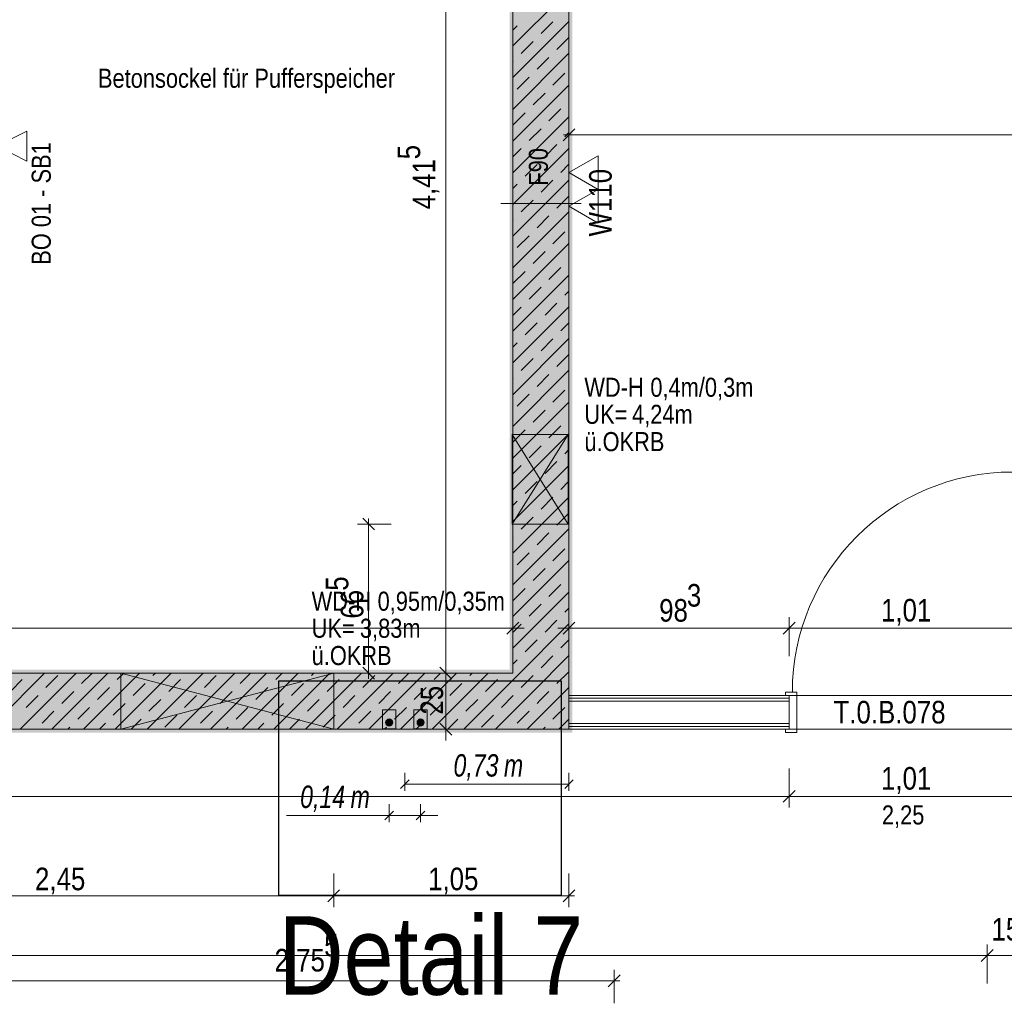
# Model space of a CAD drawing. Extents: x -720 to 300, y 62 to 1162.
# Tile 123 of 256: x -147 to -59, y 878 to 966. Entities that reach past the tile are written whole.
import ezdxf
from ezdxf.lldxf.tags import DXFTag

# ---------------------------------------------------------------- set-up
doc = ezdxf.new("R2010")
doc.units = 0
doc.layers.get('0').update_dxf_attribs({"lineweight": 13})
for name, color, linetype, lineweight, true_color in [('--Bem innen', 9, 'Continuous', 13, 0x808080), ('00 -Bauelemente -Dämmung innen', 7, 'Continuous', 9, 0xff7fe6), ('00 -Bauelemente -Gipskarton', 7, 'Continuous', 9, 0xff7fe6), ('30 -34 Innenwände- 1 tragend', 7, 'Continuous', 13, 0xdd0806), ('30 -34 Innenwände- 11 Durchbruch', 4, 'Continuous', 9, 0x00ffff), ('30 -34 Innenwände- 2 nichttragend', 7, 'Continuous', 18, 0xff7fe6), ('30 -34 Innenwände- 4 Türen_Fenster', 7, 'Continuous', 15, 0x9955ff), ('70 -72 Beschriftung- 1 Beschriftung allgemein', 7, 'Continuous', 9, 0xff6633), ('70 -72 Beschriftung- 2 Beschriftung Bauteile', 7, 'Continuous', 9, 0x9999ff), ('70 -76 Bemaßung- 2 Allgemein', 9, 'Continuous', 5, 0x808080), ('E_Aussparung Bemaßung', 5, 'Continuous', 9, 0x0000ff), ('E_Leerrohr 32', 7, 'Continuous', 9, 0x00b300), ('E_Leerrohr Umrandung', 7, 'Continuous', 13, 0xffffff), ('E_Leerrohr_Detailnummer', 1, 'Continuous', 25, 0xff0000), ('E_Leerrohrdose 32', 7, 'Continuous', 9, 0x99ff99), ('iwb_Schraffur_F90_feuerbestaendig', 1, 'Continuous', 13, 0xff0000), ('iwb_Sichtbeton', 2, 'Continuous', 50, 0xffff00), ('iwb_Sichtbeton-Shading', 2, 'Continuous', 50, 0xffff00)]:
    doc.layers.add(name, color=color, linetype=linetype, lineweight=lineweight, true_color=true_color)
doc.layers.add('70 -75 Raumstempel- 3 Wandstempel', color=7, linetype='Continuous', lineweight=50)
doc.layers.add('Keine', color=7, linetype='Continuous', lineweight=9)
doc.styles.get("Standard").update_dxf_attribs({"font": 'ARIALN.TTF'})
tags = doc.linetypes.add('fein_strichliert-A06G93UC8I', pattern=[4, 1, -2, 1]).pattern_tags.tags
tags[8:9] = [DXFTag(74, 4), DXFTag(75, 0), DXFTag(340, '0'), DXFTag(46, 0.0), DXFTag(50, 0.0), DXFTag(44, 0.0), DXFTag(45, 0.0)]
tags[6:7] = [DXFTag(74, 4), DXFTag(75, 0), DXFTag(340, '0'), DXFTag(46, 0.0), DXFTag(50, 0.0), DXFTag(44, 0.0), DXFTag(45, 0.0)]
tags[4:5] = [DXFTag(74, 4), DXFTag(75, 0), DXFTag(340, '0'), DXFTag(46, 0.0), DXFTag(50, 0.0), DXFTag(44, 0.0), DXFTag(45, 0.0)]

# ---------------------------------------------------------------- blocks, each defined once
blk = doc.blocks.new('Shading-A06G93SP8I', base_point=(-566.802, 777.112))
at = {"layer": 'iwb_Sichtbeton-Shading', "color": 51, "true_color": 0xffff7f}
for points in [[(-103.085, 995.912), (-102.485, 995.912), (-103.085, 907.612), (-102.485, 907.612)], [(-97.485, 902.312), (-98.085, 902.912), (-97.485, 995.912), (-98.085, 995.912)], [(-273.552, 907.312), (-273.552, 907.912), (-102.785, 907.312), (-102.785, 907.912)], [(-273.392, 902.312), (-273.392, 902.912), (-97.485, 902.312), (-98.085, 902.912)]]:
    blk.add_solid(points, dxfattribs=at)
blk = doc.blocks.new('Referenz-A06G93UD8I')
at = {"layer": '00 -Bauelemente -Dämmung innen', "color": 0, "linetype": 'Continuous', "lineweight": -2, "ltscale": 0.13}
for p, q in [((-78.12, 905.112), (-97.786, 905.112)), ((-78.12, 903.112), (-97.786, 903.112))]:
    blk.add_line(p, q, dxfattribs=at)
at = {"layer": '00 -Bauelemente -Gipskarton', "color": 0, "linetype": 'Continuous', "lineweight": -2, "ltscale": 0.13}
for p, q in [((-78.12, 905.612), (-97.786, 905.612)), ((-78.12, 905.362), (-97.786, 905.362)), ((-78.12, 905.112), (-97.786, 905.112)), ((-78.12, 903.112), (-97.786, 903.112)), ((-78.12, 902.862), (-97.786, 902.862)), ((-78.12, 902.612), (-97.786, 902.612))]:
    blk.add_line(p, q, dxfattribs=at)
at = {"layer": '30 -34 Innenwände- 1 tragend', "color": 0, "lineweight": -2}
for p, q in [((-102.786, 1002.412), (-102.786, 907.612)), ((-97.786, 1002.412), (-97.786, 902.612)), ((-102.786, 963.564), (-97.786, 968.564)), ((-102.786, 963.564), (-97.786, 968.564)), ((-102.786, 960.736), (-97.786, 965.736)), ((-102.786, 960.736), (-97.786, 965.736)), ((-102.786, 964.978), (-102.399, 965.366)), ((-102.786, 964.978), (-102.399, 965.366)), ((-100.278, 964.659), (-99.217, 965.719)), ((-100.278, 964.659), (-99.217, 965.719)), ((-98.863, 963.245), (-97.803, 964.305)), ((-98.863, 963.245), (-97.803, 964.305)), ((-102.045, 962.891), (-100.985, 963.952)), ((-102.045, 962.891), (-100.985, 963.952)), ((-102.786, 957.907), (-97.786, 962.907)), ((-102.786, 957.907), (-97.786, 962.907)), ((-100.631, 961.477), (-99.57, 962.537)), ((-100.631, 961.477), (-99.57, 962.537)), ((-102.786, 962.15), (-102.752, 962.184)), ((-102.786, 962.15), (-102.752, 962.184)), ((-102.399, 959.709), (-101.338, 960.77)), ((-102.399, 959.709), (-101.338, 960.77)), ((-99.217, 960.063), (-98.156, 961.123)), ((-99.217, 960.063), (-98.156, 961.123)), ((-102.786, 955.079), (-97.786, 960.079)), ((-102.786, 955.079), (-97.786, 960.079)), ((-100.985, 958.295), (-99.924, 959.355)), ((-100.985, 958.295), (-99.924, 959.355)), ((-97.803, 958.648), (-97.786, 958.665)), ((-97.803, 958.648), (-97.786, 958.665)), ((-102.786, 952.251), (-97.786, 957.251)), ((-102.786, 952.251), (-97.786, 957.251)), ((-102.752, 956.527), (-101.692, 957.588)), ((-102.752, 956.527), (-101.692, 957.588)), ((-99.57, 956.881), (-98.51, 957.941)), ((-99.57, 956.881), (-98.51, 957.941)), ((-101.338, 955.113), (-100.278, 956.173)), ((-101.338, 955.113), (-100.278, 956.173)), ((-98.156, 955.466), (-97.786, 955.836)), ((-98.156, 955.466), (-97.786, 955.836)), ((-99.924, 953.699), (-98.863, 954.759)), ((-99.924, 953.699), (-98.863, 954.759)), ((-102.786, 949.422), (-97.786, 954.422)), ((-102.786, 949.422), (-97.786, 954.422)), ((-102.786, 953.665), (-102.045, 954.406)), ((-102.786, 953.665), (-102.045, 954.406)), ((-101.692, 951.931), (-100.631, 952.991)), ((-101.692, 951.931), (-100.631, 952.991)), ((-98.51, 952.284), (-97.786, 953.008)), ((-98.51, 952.284), (-97.786, 953.008)), ((-102.786, 946.594), (-97.786, 951.594)), ((-102.786, 946.594), (-97.786, 951.594)), ((-102.786, 950.836), (-102.399, 951.224)), ((-102.786, 950.836), (-102.399, 951.224)), ((-100.278, 950.517), (-99.217, 951.577)), ((-100.278, 950.517), (-99.217, 951.577)), ((-102.045, 948.749), (-100.985, 949.809)), ((-102.045, 948.749), (-100.985, 949.809)), ((-98.863, 949.102), (-97.803, 950.163)), ((-98.863, 949.102), (-97.803, 950.163)), ((-102.786, 943.765), (-97.786, 948.765)), ((-102.786, 943.765), (-97.786, 948.765)), ((-102.786, 948.008), (-102.752, 948.042)), ((-102.786, 948.008), (-102.752, 948.042)), ((-100.631, 947.335), (-99.57, 948.395)), ((-100.631, 947.335), (-99.57, 948.395)), ((-99.217, 945.92), (-98.156, 946.981)), ((-99.217, 945.92), (-98.156, 946.981)), ((-102.786, 940.937), (-97.786, 945.937)), ((-102.786, 940.937), (-97.786, 945.937)), ((-102.399, 945.567), (-101.338, 946.628)), ((-102.399, 945.567), (-101.338, 946.628)), ((-100.985, 944.153), (-99.924, 945.213)), ((-100.985, 944.153), (-99.924, 945.213)), ((-97.803, 944.506), (-97.786, 944.523)), ((-97.803, 944.506), (-97.786, 944.523)), ((-102.752, 942.385), (-101.692, 943.446)), ((-102.752, 942.385), (-101.692, 943.446)), ((-99.57, 942.738), (-98.51, 943.799)), ((-99.57, 942.738), (-98.51, 943.799)), ((-102.786, 938.108), (-97.786, 943.108)), ((-102.786, 938.108), (-97.786, 943.108)), ((-101.338, 940.971), (-100.278, 942.031)), ((-101.338, 940.971), (-100.278, 942.031)), ((-98.156, 941.324), (-97.786, 941.694)), ((-98.156, 941.324), (-97.786, 941.694)), ((-99.924, 939.556), (-98.863, 940.617)), ((-99.924, 939.556), (-98.863, 940.617)), ((-102.786, 935.28), (-97.786, 940.28)), ((-102.786, 935.28), (-97.786, 940.28)), ((-102.786, 939.523), (-102.045, 940.264)), ((-102.786, 939.523), (-102.045, 940.264)), ((-101.692, 937.789), (-100.631, 938.849)), ((-101.692, 937.789), (-100.631, 938.849)), ((-98.51, 938.142), (-97.786, 938.866)), ((-98.51, 938.142), (-97.786, 938.866)), ((-102.786, 932.452), (-97.786, 937.452)), ((-102.786, 932.452), (-97.786, 937.452)), ((-102.786, 936.694), (-102.399, 937.082)), ((-102.786, 936.694), (-102.399, 937.082)), ((-100.278, 936.374), (-99.217, 937.435)), ((-100.278, 936.374), (-99.217, 937.435)), ((-102.045, 934.607), (-100.985, 935.667)), ((-102.045, 934.607), (-100.985, 935.667)), ((-98.863, 934.96), (-97.803, 936.021)), ((-98.863, 934.96), (-97.803, 936.021)), ((-102.786, 929.623), (-97.786, 934.623)), ((-102.786, 929.623), (-97.786, 934.623)), ((-102.786, 933.866), (-102.752, 933.9)), ((-102.786, 933.866), (-102.752, 933.9)), ((-100.631, 933.192), (-99.57, 934.253)), ((-100.631, 933.192), (-99.57, 934.253)), ((-99.217, 931.778), (-98.156, 932.839)), ((-99.217, 931.778), (-98.156, 932.839)), ((-102.786, 926.795), (-97.786, 931.795)), ((-102.786, 926.795), (-97.786, 931.795)), ((-102.399, 931.425), (-101.338, 932.485)), ((-102.399, 931.425), (-101.338, 932.485)), ((-100.985, 930.011), (-99.924, 931.071)), ((-100.985, 930.011), (-99.924, 931.071)), ((-97.803, 930.364), (-97.786, 930.38)), ((-97.803, 930.364), (-97.786, 930.38)), ((-102.752, 928.243), (-101.692, 929.303)), ((-102.752, 928.243), (-101.692, 929.303)), ((-99.57, 928.596), (-98.51, 929.657)), ((-99.57, 928.596), (-98.51, 929.657)), ((-102.786, 923.966), (-97.786, 928.966)), ((-102.786, 923.966), (-97.786, 928.966)), ((-101.338, 926.829), (-100.278, 927.889)), ((-101.338, 926.829), (-100.278, 927.889)), ((-98.156, 927.182), (-97.786, 927.552)), ((-98.156, 927.182), (-97.786, 927.552)), ((-99.924, 925.414), (-98.863, 926.475)), ((-99.924, 925.414), (-98.863, 926.475)), ((-102.786, 921.138), (-97.786, 926.138)), ((-102.786, 921.138), (-97.786, 926.138)), ((-102.786, 925.38), (-102.045, 926.121)), ((-102.786, 925.38), (-102.045, 926.121)), ((-98.51, 924), (-97.786, 924.724)), ((-98.51, 924), (-97.786, 924.724)), ((-101.692, 923.647), (-100.631, 924.707)), ((-101.692, 923.647), (-100.631, 924.707)), ((-102.786, 918.309), (-97.786, 923.309)), ((-102.786, 918.309), (-97.786, 923.309)), ((-100.278, 922.232), (-99.217, 923.293)), ((-100.278, 922.232), (-99.217, 923.293)), ((-102.786, 922.552), (-102.399, 922.939)), ((-102.786, 922.552), (-102.399, 922.939)), ((-102.045, 920.465), (-100.985, 921.525)), ((-102.045, 920.465), (-100.985, 921.525)), ((-98.863, 920.818), (-97.803, 921.879)), ((-98.863, 920.818), (-97.803, 921.879)), ((-102.786, 915.481), (-97.786, 920.481)), ((-102.786, 915.481), (-97.786, 920.481)), ((-102.786, 919.724), (-102.752, 919.757)), ((-102.786, 919.724), (-102.752, 919.757)), ((-100.631, 919.05), (-99.57, 920.111)), ((-100.631, 919.05), (-99.57, 920.111)), ((-99.217, 917.636), (-98.156, 918.697)), ((-99.217, 917.636), (-98.156, 918.697)), ((-102.399, 917.283), (-101.338, 918.343)), ((-102.399, 917.283), (-101.338, 918.343)), ((-102.786, 912.653), (-97.786, 917.653)), ((-102.786, 912.653), (-97.786, 917.653)), ((-100.985, 915.868), (-99.924, 916.929)), ((-100.985, 915.868), (-99.924, 916.929)), ((-97.803, 916.222), (-97.786, 916.238)), ((-97.803, 916.222), (-97.786, 916.238)), ((-102.752, 914.101), (-101.692, 915.161)), ((-102.752, 914.101), (-101.692, 915.161)), ((-99.57, 914.454), (-98.51, 915.515)), ((-99.57, 914.454), (-98.51, 915.515)), ((-102.786, 909.824), (-97.786, 914.824)), ((-102.786, 909.824), (-97.786, 914.824)), ((-101.338, 912.686), (-100.278, 913.747)), ((-101.338, 912.686), (-100.278, 913.747)), ((-98.156, 913.04), (-97.786, 913.41)), ((-98.156, 913.04), (-97.786, 913.41)), ((-102.786, 911.238), (-102.045, 911.979)), ((-102.786, 911.238), (-102.045, 911.979)), ((-102.478, 907.304), (-97.786, 911.996)), ((-102.478, 907.304), (-97.786, 911.996)), ((-99.924, 911.272), (-98.863, 912.333)), ((-99.924, 911.272), (-98.863, 912.333)), ((-101.692, 909.504), (-100.631, 910.565)), ((-101.692, 909.504), (-100.631, 910.565)), ((-98.51, 909.858), (-97.786, 910.581)), ((-98.51, 909.858), (-97.786, 910.581)), ((-101.064, 905.89), (-97.786, 909.167)), ((-101.064, 905.89), (-97.786, 909.167)), ((-100.278, 908.09), (-99.217, 909.151)), ((-100.278, 908.09), (-99.217, 909.151)), ((-102.786, 908.41), (-102.399, 908.797)), ((-102.786, 908.41), (-102.399, 908.797)), ((-102.786, 907.612), (-273.553, 907.612)), ((-149.596, 902.612), (-144.596, 907.612)), ((-149.596, 902.612), (-144.596, 907.612)), ((-146.768, 902.612), (-141.768, 907.612)), ((-146.768, 902.612), (-141.768, 907.612)), ((-144.472, 906.322), (-143.411, 907.383)), ((-144.472, 906.322), (-143.411, 907.383)), ((-143.939, 902.612), (-138.939, 907.612)), ((-143.939, 902.612), (-138.939, 907.612)), ((-141.29, 906.676), (-140.354, 907.612)), ((-141.29, 906.676), (-140.354, 907.612)), ((-141.111, 902.612), (-136.111, 907.612)), ((-141.111, 902.612), (-136.111, 907.612)), ((-138.283, 902.612), (-133.283, 907.612)), ((-138.283, 902.612), (-133.283, 907.612)), ((-138.108, 907.03), (-137.525, 907.612)), ((-138.108, 907.03), (-137.525, 907.612)), ((-135.454, 902.612), (-130.454, 907.612)), ((-135.454, 902.612), (-130.454, 907.612)), ((-134.926, 907.383), (-134.697, 907.612)), ((-134.926, 907.383), (-134.697, 907.612)), ((-132.626, 902.612), (-127.626, 907.612)), ((-132.626, 902.612), (-127.626, 907.612)), ((-130.33, 906.322), (-129.269, 907.383)), ((-130.33, 906.322), (-129.269, 907.383)), ((-129.797, 902.612), (-124.797, 907.612)), ((-129.797, 902.612), (-124.797, 907.612)), ((-127.148, 906.676), (-126.211, 907.612)), ((-127.148, 906.676), (-126.211, 907.612)), ((-126.969, 902.612), (-121.969, 907.612)), ((-126.969, 902.612), (-121.969, 907.612)), ((-124.14, 902.612), (-119.14, 907.612)), ((-124.14, 902.612), (-119.14, 907.612)), ((-123.966, 907.03), (-123.383, 907.612)), ((-123.966, 907.03), (-123.383, 907.612)), ((-121.312, 902.612), (-116.312, 907.612)), ((-121.312, 902.612), (-116.312, 907.612)), ((-120.784, 907.383), (-120.555, 907.612)), ((-120.784, 907.383), (-120.555, 907.612)), ((-118.484, 902.612), (-113.484, 907.612)), ((-118.484, 902.612), (-113.484, 907.612)), ((-116.187, 906.322), (-115.127, 907.383)), ((-116.187, 906.322), (-115.127, 907.383)), ((-115.655, 902.612), (-110.655, 907.612)), ((-115.655, 902.612), (-110.655, 907.612)), ((-113.005, 906.676), (-112.069, 907.612)), ((-113.005, 906.676), (-112.069, 907.612)), ((-112.827, 902.612), (-107.827, 907.612)), ((-112.827, 902.612), (-107.827, 907.612)), ((-109.998, 902.612), (-104.998, 907.612)), ((-109.998, 902.612), (-104.998, 907.612)), ((-109.823, 907.03), (-109.241, 907.612)), ((-109.823, 907.03), (-109.241, 907.612)), ((-107.17, 902.612), (-102.478, 907.304)), ((-107.17, 902.612), (-102.478, 907.304)), ((-106.641, 907.383), (-106.412, 907.612)), ((-106.641, 907.383), (-106.412, 907.612)), ((-101.771, 906.597), (-100.985, 907.383)), ((-101.771, 906.597), (-100.985, 907.383)), ((-98.863, 906.676), (-97.803, 907.737)), ((-98.863, 906.676), (-97.803, 907.737)), ((-147.654, 905.969), (-146.593, 907.03)), ((-147.654, 905.969), (-146.593, 907.03)), ((-139.876, 905.262), (-138.815, 906.322)), ((-139.876, 905.262), (-138.815, 906.322)), ((-136.694, 905.615), (-135.633, 906.676)), ((-136.694, 905.615), (-135.633, 906.676)), ((-133.512, 905.969), (-132.451, 907.03)), ((-133.512, 905.969), (-132.451, 907.03)), ((-125.733, 905.262), (-124.673, 906.322)), ((-125.733, 905.262), (-124.673, 906.322)), ((-122.551, 905.615), (-121.491, 906.676)), ((-122.551, 905.615), (-121.491, 906.676)), ((-119.369, 905.969), (-118.309, 907.03)), ((-119.369, 905.969), (-118.309, 907.03)), ((-111.591, 905.262), (-110.531, 906.322)), ((-111.591, 905.262), (-110.531, 906.322)), ((-108.409, 905.615), (-107.349, 906.676)), ((-108.409, 905.615), (-107.349, 906.676)), ((-105.227, 905.969), (-104.167, 907.03)), ((-105.227, 905.969), (-104.167, 907.03)), ((-102.045, 906.322), (-101.771, 906.597)), ((-102.045, 906.322), (-101.771, 906.597)), ((-99.65, 904.475), (-97.786, 906.339)), ((-99.65, 904.475), (-97.786, 906.339)), ((-146.239, 904.555), (-145.179, 905.615)), ((-146.239, 904.555), (-145.179, 905.615)), ((-143.057, 904.908), (-141.997, 905.969)), ((-143.057, 904.908), (-141.997, 905.969)), ((-132.097, 904.555), (-131.037, 905.615)), ((-132.097, 904.555), (-131.037, 905.615)), ((-128.915, 904.908), (-127.855, 905.969)), ((-128.915, 904.908), (-127.855, 905.969)), ((-117.955, 904.555), (-116.895, 905.615)), ((-117.955, 904.555), (-116.895, 905.615)), ((-114.773, 904.908), (-113.713, 905.969)), ((-114.773, 904.908), (-113.713, 905.969)), ((-104.341, 902.612), (-101.064, 905.89)), ((-104.341, 902.612), (-101.064, 905.89)), ((-103.813, 904.555), (-102.752, 905.615)), ((-103.813, 904.555), (-102.752, 905.615)), ((-100.357, 905.183), (-99.57, 905.969)), ((-100.357, 905.183), (-99.57, 905.969)), ((-141.643, 903.494), (-140.583, 904.555)), ((-141.643, 903.494), (-140.583, 904.555)), ((-138.461, 903.848), (-137.401, 904.908)), ((-138.461, 903.848), (-137.401, 904.908)), ((-135.279, 904.201), (-134.219, 905.262)), ((-135.279, 904.201), (-134.219, 905.262)), ((-127.501, 903.494), (-126.44, 904.555)), ((-127.501, 903.494), (-126.44, 904.555)), ((-124.319, 903.848), (-123.259, 904.908)), ((-124.319, 903.848), (-123.259, 904.908)), ((-121.137, 904.201), (-120.077, 905.262)), ((-121.137, 904.201), (-120.077, 905.262)), ((-113.359, 903.494), (-112.298, 904.555)), ((-113.359, 903.494), (-112.298, 904.555)), ((-110.177, 903.848), (-109.116, 904.908)), ((-110.177, 903.848), (-109.116, 904.908)), ((-106.995, 904.201), (-105.934, 905.262)), ((-106.995, 904.201), (-105.934, 905.262)), ((-100.631, 904.908), (-100.357, 905.183)), ((-100.631, 904.908), (-100.357, 905.183)), ((-98.943, 903.768), (-98.156, 904.555)), ((-98.943, 903.768), (-98.156, 904.555)), ((-144.825, 903.14), (-143.765, 904.201)), ((-144.825, 903.14), (-143.765, 904.201)), ((-133.865, 902.787), (-132.804, 903.848)), ((-133.865, 902.787), (-132.804, 903.848)), ((-130.683, 903.14), (-129.622, 904.201)), ((-130.683, 903.14), (-129.622, 904.201)), ((-119.723, 902.787), (-118.662, 903.848)), ((-119.723, 902.787), (-118.662, 903.848)), ((-116.541, 903.14), (-115.48, 904.201)), ((-116.541, 903.14), (-115.48, 904.201)), ((-105.581, 902.787), (-104.52, 903.848)), ((-105.581, 902.787), (-104.52, 903.848)), ((-102.399, 903.14), (-101.338, 904.201)), ((-102.399, 903.14), (-101.338, 904.201)), ((-101.513, 902.612), (-99.65, 904.475)), ((-101.513, 902.612), (-99.65, 904.475)), ((-99.217, 903.494), (-98.943, 903.768)), ((-99.217, 903.494), (-98.943, 903.768)), ((-142.525, 902.612), (-142.35, 902.787)), ((-142.525, 902.612), (-142.35, 902.787)), ((-139.697, 902.612), (-139.168, 903.14)), ((-139.697, 902.612), (-139.168, 903.14)), ((-136.868, 902.612), (-135.986, 903.494)), ((-136.868, 902.612), (-135.986, 903.494)), ((-128.383, 902.612), (-128.208, 902.787)), ((-128.383, 902.612), (-128.208, 902.787)), ((-125.555, 902.612), (-125.026, 903.14)), ((-125.555, 902.612), (-125.026, 903.14)), ((-122.726, 902.612), (-121.844, 903.494)), ((-122.726, 902.612), (-121.844, 903.494)), ((-114.241, 902.612), (-114.066, 902.787)), ((-114.241, 902.612), (-114.066, 902.787)), ((-111.412, 902.612), (-110.884, 903.14)), ((-111.412, 902.612), (-110.884, 903.14)), ((-108.584, 902.612), (-107.702, 903.494)), ((-108.584, 902.612), (-107.702, 903.494)), ((-100.099, 902.612), (-99.924, 902.787)), ((-100.099, 902.612), (-99.924, 902.787)), ((-98.685, 902.612), (-98.235, 903.061)), ((-98.685, 902.612), (-98.235, 903.061)), ((-98.235, 903.061), (-97.786, 903.51)), ((-98.235, 903.061), (-97.786, 903.51)), ((-97.786, 902.612), (-273.553, 902.612))]:
    blk.add_line(p, q, dxfattribs=at)
at = {"layer": '30 -34 Innenwände- 1 tragend', "color": 0, "linetype": 'Continuous', "lineweight": -2, "ltscale": 0.13}
for p, q in [((-102.786, 1002.412), (-102.786, 907.612)), ((-97.786, 1002.412), (-97.786, 902.612)), ((-102.786, 907.612), (-273.553, 907.612)), ((-97.786, 902.612), (-273.553, 902.612))]:
    blk.add_line(p, q, dxfattribs=at)
at = {"layer": '30 -34 Innenwände- 11 Durchbruch', "color": 0, "linetype": 'Continuous', "lineweight": -2, "ltscale": 0.13}
for p, q in [((-102.853, 920.912), (-102.853, 928.912)), ((-102.853, 928.912), (-97.853, 920.912)), ((-97.853, 928.912), (-102.853, 920.912)), ((-102.853, 928.912), (-97.853, 928.912)), ((-97.853, 928.912), (-102.853, 920.912)), ((-97.853, 920.912), (-102.853, 928.912)), ((-97.853, 920.912), (-97.853, 928.912)), ((-102.853, 920.912), (-97.853, 920.912)), ((-137.786, 907.614), (-118.786, 907.614)), ((-118.786, 907.614), (-137.786, 902.614)), ((-118.786, 902.614), (-137.786, 907.614)), ((-137.786, 902.614), (-137.786, 907.614)), ((-137.786, 907.614), (-118.786, 902.614)), ((-118.786, 907.614), (-137.786, 902.614)), ((-118.786, 902.614), (-118.786, 907.614)), ((-137.786, 902.614), (-118.786, 902.614))]:
    blk.add_line(p, q, dxfattribs=at)
at = {"layer": '30 -34 Innenwände- 11 Durchbruch', "color": 0, "lineweight": -2}
for points in [[(-100.353, 924.912), (-102.853, 928.912), (-100.353, 928.912)], [(-100.353, 924.912), (-100.353, 928.912), (-97.853, 928.912)], [(-100.353, 920.912), (-102.853, 920.912), (-100.353, 924.912)], [(-100.353, 920.912), (-100.353, 924.912), (-97.853, 920.912)], [(-137.786, 902.614), (-137.786, 907.614), (-128.286, 905.114)], [(-118.786, 902.614), (-128.286, 905.114), (-118.786, 907.614)]]:
    blk.add_solid(points, dxfattribs=at)
at = {"layer": '30 -34 Innenwände- 2 nichttragend', "color": 0, "linetype": 'Continuous', "lineweight": -2, "ltscale": 0.13}
for p, q in [((-97.786, 905.612), (-97.786, 902.612)), ((-78.12, 905.612), (-97.786, 905.612)), ((-78.12, 905.612), (-78.44, 905.612)), ((-78.12, 902.612), (-97.786, 902.612)), ((-78.12, 902.612), (-78.44, 902.612))]:
    blk.add_line(p, q, dxfattribs=at)
at = {"layer": '30 -34 Innenwände- 4 Türen_Fenster', "color": 0, "linetype": 'Continuous', "lineweight": -2, "ltscale": 0.13}
for p, q in [((-78.44, 905.612), (-78.44, 905.912)), ((-78.44, 905.912), (-77.84, 905.912)), ((-78.12, 905.612), (-78.44, 905.612)), ((-78.12, 902.612), (-78.12, 905.612)), ((-77.84, 905.912), (-77.44, 905.912)), ((-77.44, 905.912), (-77.44, 902.312)), ((-78.44, 902.312), (-78.44, 902.612)), ((-78.44, 902.612), (-78.12, 902.612)), ((-77.44, 902.312), (-78.44, 902.312))]:
    blk.add_line(p, q, dxfattribs=at)
at = {"layer": '30 -34 Innenwände- 4 Türen_Fenster', "color": 0, "linetype": 'fein_strichliert-A06G93UC8I', "lineweight": -2, "ltscale": 0.13}
for p, q in [((-57.92, 905.612), (-78.12, 905.612)), ((-57.92, 902.612), (-78.12, 902.612))]:
    blk.add_line(p, q, dxfattribs=at)
blk.add_ellipse((-58.2, 905.912), major_axis=(0, 19.64), ratio=1, start_param=0, end_param=1.570796, dxfattribs=at)
at = {"layer": '70 -72 Beschriftung- 1 Beschriftung allgemein', "color": 0, "linetype": 'Continuous', "lineweight": -2, "ltscale": 0.13}
for p, q in [((-148.853, 954.634), (-146.183, 955.966)), ((-146.183, 955.966), (-146.184, 953.295)), ((-146.184, 953.295), (-148.853, 954.634))]:
    blk.add_line(p, q, dxfattribs=at)
at = {"layer": '70 -72 Beschriftung- 2 Beschriftung Bauteile', "color": 0, "lineweight": -2}
for p, q in [((-97.786, 952.262), (-95.188, 953.762)), ((-95.188, 953.762), (-95.188, 950.762)), ((-95.188, 950.762), (-97.786, 952.262)), ((-97.786, 949.262), (-95.188, 950.762)), ((-95.188, 950.762), (-95.188, 947.762)), ((-95.188, 947.762), (-97.786, 949.262))]:
    blk.add_line(p, q, dxfattribs=at)
at = {"layer": '70 -76 Bemaßung- 2 Allgemein', "color": 0, "linetype": 'Continuous', "lineweight": -2, "ltscale": 0.13}
for p, q in [((-108.786, 908.673), (-108.786, 994.852)), ((-98.317, 955.097), (-97.256, 956.158)), ((-98.286, 955.627), (-96.726, 955.627)), ((-97.786, 956.207), (-97.786, 954.627)), ((1.753, 955.627), (-96.726, 955.627)), ((-116.199, 921.443), (-115.137, 920.382)), ((-115.668, 921.412), (-115.668, 919.852)), ((-113.668, 920.912), (-116.668, 920.912)), ((-115.668, 908.673), (-115.668, 919.852)), ((-102.786, 910.612), (-102.786, 912.612)), ((-97.786, 909.112), (-97.786, 912.612)), ((-78.12, 909.112), (-78.12, 912.612)), ((-78.12, 909.112), (-78.12, 912.612)), ((-103.847, 911.612), (-272.493, 911.612)), ((-101.786, 911.612), (-103.847, 911.612)), ((-102.256, 912.143), (-103.317, 911.082)), ((-98.786, 911.612), (-96.726, 911.612)), ((-98.317, 911.082), (-97.256, 912.143)), ((-79.18, 911.612), (-96.726, 911.612)), ((-77.12, 911.612), (-79.18, 911.612)), ((-79.12, 911.612), (-77.059, 911.612)), ((-77.589, 912.143), (-78.65, 911.082)), ((-78.65, 911.082), (-77.589, 912.143)), ((-58.98, 911.612), (-77.059, 911.612)), ((-56.92, 911.612), (-58.98, 911.612)), ((-115.137, 907.082), (-116.199, 908.143)), ((-115.668, 907.112), (-115.668, 908.673)), ((-109.317, 908.143), (-108.256, 907.082)), ((-108.256, 907.082), (-109.317, 908.143)), ((-108.786, 906.612), (-108.786, 908.673)), ((-108.786, 908.612), (-108.786, 906.552)), ((-113.668, 907.612), (-116.668, 907.612)), ((-106.286, 907.612), (-109.786, 907.612)), ((-106.286, 907.612), (-109.786, 907.612)), ((-108.786, 903.673), (-108.786, 906.552)), ((-108.786, 901.612), (-108.786, 903.673)), ((-108.256, 902.082), (-109.317, 903.143)), ((-106.286, 902.612), (-109.786, 902.612)), ((-78.12, 899.112), (-78.12, 895.612)), ((-78.12, 899.112), (-78.12, 895.612)), ((-79.18, 896.612), (-272.493, 896.612)), ((-77.12, 896.612), (-79.18, 896.612)), ((-79.12, 896.612), (-77.059, 896.612)), ((-78.65, 896.082), (-77.589, 897.143)), ((-77.589, 897.143), (-78.65, 896.082)), ((-58.98, 896.612), (-77.059, 896.612)), ((-56.92, 896.612), (-58.98, 896.612)), ((-118.786, 889.737), (-118.786, 886.737)), ((-118.786, 889.737), (-118.786, 886.737)), ((-97.786, 889.737), (-97.786, 886.737)), ((-119.317, 887.206), (-118.256, 888.268)), ((-118.256, 888.268), (-119.317, 887.206)), ((-97.256, 888.268), (-98.317, 887.206)), ((-119.847, 887.737), (-166.726, 887.737)), ((-118.286, 887.737), (-119.847, 887.737)), ((-119.286, 887.737), (-117.726, 887.737)), ((-98.847, 887.737), (-117.726, 887.737)), ((-97.286, 887.737), (-98.847, 887.737)), ((-60.453, 879.912), (-60.453, 883.412)), ((-60.453, 879.912), (-60.453, 883.412)), ((-59.922, 882.943), (-60.984, 881.882)), ((-59.922, 882.943), (-60.984, 881.882)), ((-61.513, 882.412), (-262.393, 882.412)), ((-61.513, 882.412), (-62.574, 882.412)), ((-59.453, 882.412), (-61.513, 882.412)), ((-59.453, 882.412), (-61.513, 882.412)), ((-57.453, 882.412), (-60.453, 882.412)), ((-93.753, 878.153), (-93.753, 881.153)), ((-94.813, 880.153), (-147.793, 880.153)), ((-93.253, 880.153), (-94.813, 880.153)), ((-93.222, 880.684), (-94.284, 879.622))]:
    blk.add_line(p, q, dxfattribs=at)
at = {"layer": 'Keine', "color": 0, "lineweight": -2}
blk.add_line((-96.701, 949.512), (-103.871, 949.512), dxfattribs=at)
at = {"layer": '--Bem innen', "color": 0, "linetype": 'Continuous', "lineweight": -2, "ltscale": 0.13, "insert": (-69.847, 895.806), "char_height": 1.7, "attachment_point": 1}
blk.add_mtext('{\\fArial Narrow;2,25}', dxfattribs=at)
at = {"layer": '30 -34 Innenwände- 11 Durchbruch', "color": 0, "linetype": 'Continuous', "lineweight": -2, "ltscale": 0.13, "char_height": 1.7, "attachment_point": 1}
for s, insert in [('{\\fArial Narrow;WD-H}', (-96.407, 933.962)), ('{\\fArial Narrow;0,4m/0,3m}', (-90.52, 933.962)), ('{\\fArial Narrow;UK=}', (-96.407, 931.55)), ('{\\fArial Narrow;4,24m}', (-92.155, 931.55)), ('{\\fArial Narrow;ü.OKRB}', (-96.407, 929.114)), ('{\\fArial Narrow;WD-H}', (-120.756, 914.875)), ('{\\fArial Narrow;0,95m/0,35m}', (-114.869, 914.875)), ('{\\fArial Narrow;UK=}', (-120.756, 912.463)), ('{\\fArial Narrow;3,83m}', (-116.446, 912.463)), ('{\\fArial Narrow;ü.OKRB}', (-120.756, 910.028))]:
    blk.add_mtext(s, dxfattribs=dict(at, insert=insert))
at = {"layer": '70 -72 Beschriftung- 1 Beschriftung allgemein', "color": 0, "linetype": 'Continuous', "lineweight": -2, "ltscale": 0.13, "insert": (-139.832, 961.534), "char_height": 1.7, "attachment_point": 1}
blk.add_mtext('{\\fArial Narrow;Betonsockel für Pufferspeicher}', dxfattribs=at)
at = {"layer": '70 -72 Beschriftung- 1 Beschriftung allgemein', "color": 0, "linetype": 'Continuous', "lineweight": -2, "ltscale": 0.13, "insert": (-145.747, 944.041), "char_height": 1.7, "attachment_point": 1, "rotation": 90}
blk.add_mtext('{\\fArial Narrow;BO 01 - SB1}', dxfattribs=at)
at = {"layer": '70 -75 Raumstempel- 3 Wandstempel', "color": 0, "linetype": 'Continuous', "lineweight": -2, "ltscale": 0.13, "attachment_point": 1, "rotation": 90}
for s, insert, char_height in [('{\\fArial Narrow;F90}', (-101.365, 951.099), 1.7), ('{\\fArial Narrow;W110}', (-95.986, 946.57), 2.01377)]:
    blk.add_mtext(s, dxfattribs=dict(at, insert=insert, char_height=char_height))
at = {"layer": '70 -76 Bemaßung- 2 Allgemein', "color": 0, "linetype": 'Continuous', "lineweight": -2, "ltscale": 0.13, "char_height": 2.01377, "attachment_point": 1, "rotation": 90}
for s, insert in [('{\\fArial Narrow;5}', (-113.079, 953.448)), ('{\\fArial Narrow;4,41}', (-111.736, 948.982)), ('{\\fArial Narrow;5}', (-119.496, 914.958)), ('{\\fArial Narrow;66}', (-118.154, 912.473)), ('{\\fArial Narrow;25}', (-111.037, 903.91))]:
    blk.add_mtext(s, dxfattribs=dict(at, insert=insert))
at = {"layer": '70 -76 Bemaßung- 2 Allgemein', "color": 0, "linetype": 'Continuous', "lineweight": -2, "ltscale": 0.13, "char_height": 2.01377, "attachment_point": 1}
for s, insert in [('{\\fArial Narrow;3}', (-87.257, 915.558)), ('{\\fArial Narrow;98}', (-89.73, 914.216)), ('{\\fArial Narrow;1,01}', (-69.927, 914.228)), ('{\\fArial Narrow;1,01}', (-69.927, 899.228)), ('{\\fArial Narrow;2,45}', (-145.451, 890.253)), ('{\\fArial Narrow;1,05}', (-110.36, 890.253)), ('{\\fArial Narrow;15}', (-60.065, 885.763)), ('{\\fArial Narrow;5}', (-119.637, 884.346)), ('{\\fArial Narrow;2,75}', (-124.063, 883.003))]:
    blk.add_mtext(s, dxfattribs=dict(at, insert=insert))
at = {"layer": 'Keine', "color": 0, "linetype": 'Continuous', "lineweight": -2, "ltscale": 0.13, "insert": (-74.166, 905.133), "char_height": 2.01377, "attachment_point": 1}
blk.add_mtext('{\\fArial Narrow;T.0.B.078}', dxfattribs=at)
blk = doc.blocks.new('Referenz-A06G93UF8I')
at = {"layer": 'iwb_Schraffur_F90_feuerbestaendig', "linetype": 'Continuous', "ltscale": 0.13}
blk.add_hatch(color=256, dxfattribs=at).paths.add_polyline_path([(-99.085, 1003.912), (-99.085, 995.912), (-97.852, 995.912), (-97.852, 902.612), (-273.552, 902.612), (-273.552, 907.612), (-102.852, 907.612), (-102.852, 995.912), (-101.485, 995.912), (-101.485, 1003.912)])
at = {"layer": 'iwb_Sichtbeton', "linetype": 'Continuous', "ltscale": 0.5}
for points in [[(-103.085, 995.912), (-102.485, 995.912), (-103.085, 907.612), (-102.485, 907.612)], [(-97.485, 902.312), (-98.085, 902.912), (-97.485, 995.912), (-98.085, 995.912)], [(-273.552, 907.312), (-273.552, 907.912), (-102.785, 907.312), (-102.785, 907.912)], [(-273.392, 902.312), (-273.392, 902.912), (-97.485, 902.312), (-98.085, 902.912)]]:
    blk.add_solid(points, dxfattribs=at)
blk = doc.blocks.new('Kreis-A06G93V78I')
at = {"color": 0, "linetype": 'ByBlock', "lineweight": -2, "ltscale": 0.13}
blk.add_circle((-113.83, 903.198), 0.32, dxfattribs=at)
blk = doc.blocks.new('Polygon-A06G93V98I')
at = {"color": 0, "linetype": 'ByBlock', "lineweight": -2, "ltscale": 0.13}
blk.add_solid([(-111.632, 902.652), (-111.632, 904.332), (-110.432, 902.652), (-110.432, 904.332)], dxfattribs=at)
blk = doc.blocks.new('Polygon-A06G93VB8I')
at = {"color": 0, "linetype": 'ByBlock', "lineweight": -2, "ltscale": 0.13}
blk.add_solid([(-114.432, 902.652), (-114.432, 904.332), (-113.232, 902.652), (-113.232, 904.332)], dxfattribs=at)
blk = doc.blocks.new('Schraffur-A06G93VD8I')
at = {"linetype": 'ByBlock', "lineweight": -2, "ltscale": 0.13}
blk.add_hatch(color=0, dxfattribs=at).paths.add_polyline_path([(-110.71, 903.198), (-110.72, 903.121), (-110.747, 903.049), (-110.791, 902.986), (-110.849, 902.935), (-110.917, 902.899), (-110.992, 902.88), (-111.069, 902.88), (-111.144, 902.899), (-111.212, 902.935), (-111.27, 902.986), (-111.314, 903.049), (-111.341, 903.121), (-111.35, 903.198), (-111.341, 903.274), (-111.314, 903.347), (-111.27, 903.41), (-111.212, 903.461), (-111.144, 903.497), (-111.069, 903.516), (-110.992, 903.516), (-110.917, 903.497), (-110.849, 903.461), (-110.791, 903.41), (-110.747, 903.347), (-110.72, 903.274)])
blk = doc.blocks.new('Kreis-A06G93VF8I')
at = {"color": 0, "linetype": 'ByBlock', "lineweight": -2, "ltscale": 0.13}
blk.add_circle((-111.03, 903.198), 0.32, dxfattribs=at)
blk = doc.blocks.new('Polygon-A06G93VH8I')
at = {"color": 0, "linetype": 'ByBlock', "lineweight": -2, "ltscale": 0.25}
for p, q in [((-123.68, 887.758), (-123.68, 906.927)), ((-123.68, 906.927), (-98.492, 906.927)), ((-98.492, 906.927), (-98.492, 887.758)), ((-98.492, 887.758), (-123.68, 887.758))]:
    blk.add_line(p, q, dxfattribs=at)
blk = doc.blocks.new('Polygon-A06G93VJ8I')
at = {"color": 0, "linetype": 'ByBlock', "lineweight": -2, "ltscale": 0.13}
for p, q in [((-114.432, 902.652), (-114.432, 904.332)), ((-114.432, 904.332), (-113.232, 904.332)), ((-113.232, 904.332), (-113.232, 902.652)), ((-113.232, 902.652), (-114.432, 902.652))]:
    blk.add_line(p, q, dxfattribs=at)
blk = doc.blocks.new('Schraffur-A06G93VL8I')
at = {"linetype": 'ByBlock', "lineweight": -2, "ltscale": 0.13}
blk.add_hatch(color=0, dxfattribs=at).paths.add_polyline_path([(-113.51, 903.198), (-113.52, 903.121), (-113.547, 903.049), (-113.591, 902.986), (-113.649, 902.935), (-113.717, 902.899), (-113.792, 902.88), (-113.869, 902.88), (-113.944, 902.899), (-114.012, 902.935), (-114.07, 902.986), (-114.114, 903.049), (-114.141, 903.121), (-114.15, 903.198), (-114.141, 903.274), (-114.114, 903.347), (-114.07, 903.41), (-114.012, 903.461), (-113.944, 903.497), (-113.869, 903.516), (-113.792, 903.516), (-113.717, 903.497), (-113.649, 903.461), (-113.591, 903.41), (-113.547, 903.347), (-113.52, 903.274)])
blk = doc.blocks.new('Polygon-A06G93VN8I')
at = {"color": 0, "linetype": 'ByBlock', "lineweight": -2, "ltscale": 0.13}
for p, q in [((-111.632, 902.652), (-111.632, 904.332)), ((-111.632, 904.332), (-110.432, 904.332)), ((-110.432, 904.332), (-110.432, 902.652)), ((-110.432, 902.652), (-111.632, 902.652))]:
    blk.add_line(p, q, dxfattribs=at)
blk = doc.blocks.new('Maß-A06G93VP8I')
at = {"color": 0, "linetype": 'ByBlock', "lineweight": -2, "ltscale": 0.13}
for p, q in [((-112.446, 897.112), (-112.446, 898.712)), ((-97.785, 897.112), (-97.785, 898.712)), ((-112.064, 898.094), (-112.828, 897.33)), ((-112.446, 897.712), (-97.785, 897.712)), ((-97.403, 898.094), (-98.167, 897.33))]:
    blk.add_line(p, q, dxfattribs=at)
at = {"color": 0, "linetype": 'ByBlock', "lineweight": -2, "ltscale": 0.13, "char_height": 2, "attachment_point": 1}
for s, insert in [('{\\W0.9;\\fArial Narrow|b0|i1;0,73 }', (-108.093, 900.379)), ('{\\W0.9;\\fArial Narrow|b0|i1;m}', (-103.589, 900.379))]:
    blk.add_mtext(s, dxfattribs=dict(at, insert=insert))
blk = doc.blocks.new('Maß-A06G93VR8I')
at = {"color": 0, "linetype": 'ByBlock', "lineweight": -2, "ltscale": 0.13}
for p, q in [((-113.832, 894.312), (-113.832, 895.912)), ((-111.03, 894.312), (-111.03, 895.912)), ((-109.503, 894.912), (-123.014, 894.912)), ((-113.45, 895.294), (-114.214, 894.53)), ((-110.648, 895.294), (-111.412, 894.53))]:
    blk.add_line(p, q, dxfattribs=at)
at = {"color": 0, "linetype": 'ByBlock', "lineweight": -2, "ltscale": 0.13, "char_height": 2, "attachment_point": 1}
for s, insert in [('{\\W0.9;\\fArial Narrow|b0|i1;0,14 }', (-121.783, 897.579)), ('{\\W0.9;\\fArial Narrow|b0|i1;m}', (-117.278, 897.579))]:
    blk.add_mtext(s, dxfattribs=dict(at, insert=insert))
blk = doc.blocks.new('Einzeiliger Text-A06G93VT8I')
at = {"color": 0, "lineweight": -2, "insert": (-123.69, 885.916), "char_height": 7, "attachment_point": 1}
blk.add_mtext('{\\fArial Narrow;Detail 7}', dxfattribs=at)

msp = doc.modelspace()

# ---------------------------------------------------------------- block references
at = {"color": 8, "lineweight": 13, "ltscale": 0.13, "true_color": 0x808080}
msp.add_blockref('Referenz-A06G93UD8I', (0, 0), dxfattribs=at)
at = {"color": 8, "lineweight": 25, "ltscale": 0.25, "true_color": 0x808080}
msp.add_blockref('Referenz-A06G93UF8I', (0, 0), dxfattribs=at)
msp.add_blockref('Shading-A06G93SP8I', (-566.802, 777.112))
at = {"layer": 'E_Aussparung Bemaßung', "ltscale": 0.13}
for name in ['Maß-A06G93VP8I', 'Maß-A06G93VR8I']:
    msp.add_blockref(name, (0, 0), dxfattribs=at)
at = {"layer": 'E_Leerrohr 32', "ltscale": 0.13}
for name in ['Schraffur-A06G93VL8I', 'Schraffur-A06G93VD8I']:
    msp.add_blockref(name, (0, 0), dxfattribs=at)
at = {"layer": 'E_Leerrohr Umrandung', "ltscale": 0.13}
for name in ['Kreis-A06G93V78I', 'Kreis-A06G93VF8I']:
    msp.add_blockref(name, (0, 0), dxfattribs=at)
at = {"layer": 'E_Leerrohr_Detailnummer', "ltscale": 0.25}
for name in ['Polygon-A06G93VH8I', 'Einzeiliger Text-A06G93VT8I']:
    msp.add_blockref(name, (0, 0), dxfattribs=at)
at = {"layer": 'E_Leerrohrdose 32', "ltscale": 0.13}
for name in ['Polygon-A06G93VB8I', 'Polygon-A06G93V98I']:
    msp.add_blockref(name, (0, 0), dxfattribs=at)
at = {"layer": 'E_Leerrohrdose 32', "color": 7, "ltscale": 0.13, "true_color": 0xffffff}
for name in ['Polygon-A06G93VJ8I', 'Polygon-A06G93VN8I']:
    msp.add_blockref(name, (0, 0), dxfattribs=at)

doc.saveas('drawing.dxf')
